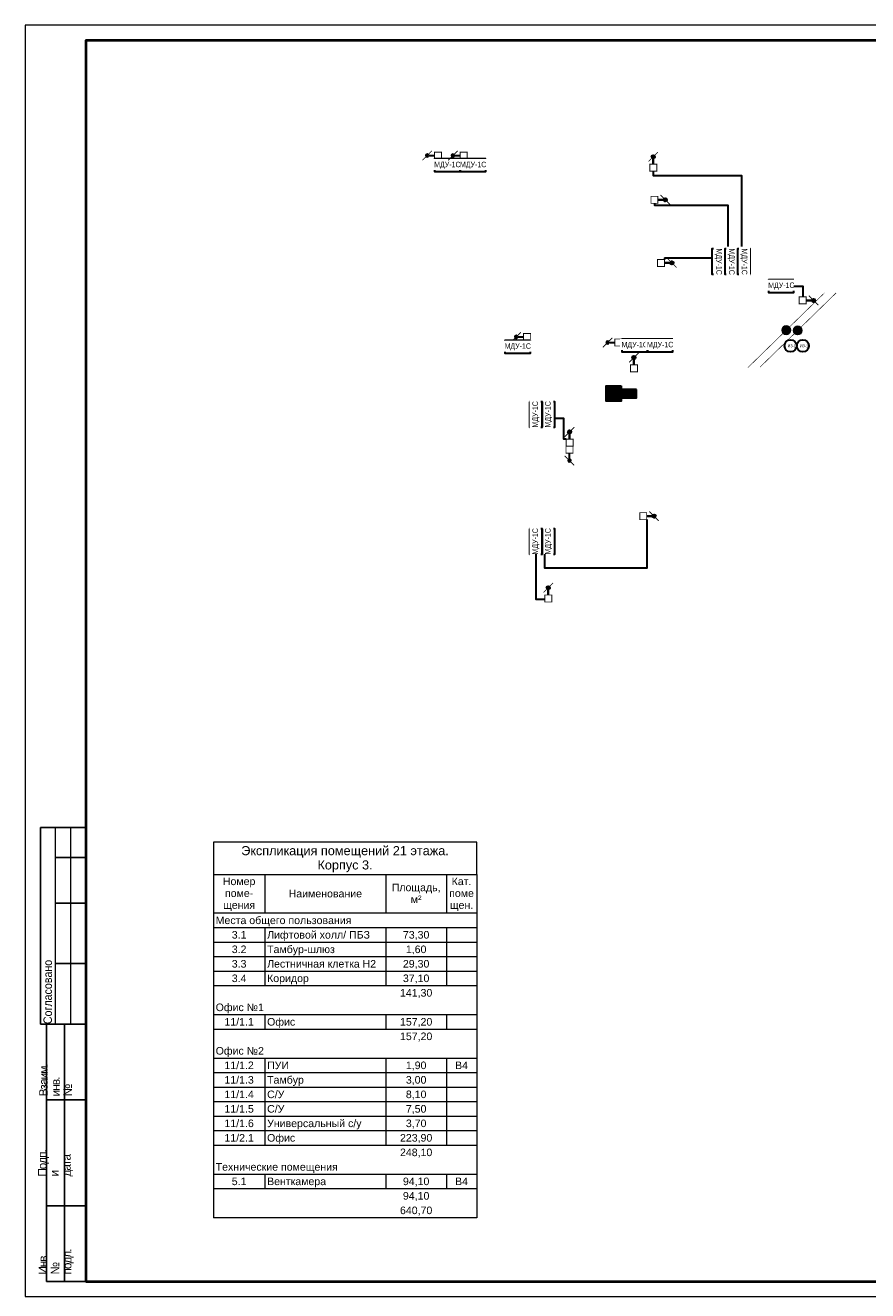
# Model space of a CAD drawing. Header units: millimetres. Extents: x -195178 to 1761886, y 140622 to 301105.
# Tile 99 of 131: x 959185 to 987022, y 224498 to 266305. Entities that reach past the tile are written whole.
import ezdxf
from ezdxf.enums import TextEntityAlignment as Align

# ---------------------------------------------------------------- set-up
doc = ezdxf.new("R2010")
doc.units = ezdxf.units.MM
doc.set_wipeout_variables(frame=1)
for name, color, linetype, lineweight in [('_АПС_Оборудование', 1, 'Continuous', 30), ('A-010-M_LINE-T', 7, 'Continuous', 18), ('format-line3', 7, 'Continuous', 13), ('RC-Извещатели_пожарные', 1, 'Continuous', 30), ('Z-000-P_SCHED', 7, 'Continuous', 20), ('Воздуховоды', 7, 'Continuous', 18), ('ОС', 5, 'Continuous', 25), ('Рамка', 7, 'Continuous', 18), ('СС-011-ПОЖ-СИГНАЛИЗАЦИЯ', 1, 'Continuous', 30), ('УГО АПС и АПЗ$0$_АПС_Оборудование', 1, 'Continuous', 30), ('УГО АПС и АПЗ$0$СС-011-ПОЖ-СИГНАЛИЗАЦИЯ', 1, 'Continuous', 30)]:
    doc.layers.add(name, color=color, linetype=linetype, lineweight=lineweight)
for name, color, linetype in [('EI_HATCH_GALV', 7, 'Continuous'), ('АПС', 5, 'Continuous'), ('ССПС', 5, 'Continuous'), ('формат', 250, 'Continuous')]:
    doc.layers.add(name, color=color, linetype=linetype)
doc.styles.add('1111', font='ARIALN.TTF')
doc.styles.add('Arial', font='arial.ttf', dxfattribs={"width": 0.9, "height": 700})
doc.styles.add('Arial Narrow', font='ARIALN.TTF', dxfattribs={"width": 0.9, "height": 600})
doc.styles.add('Arial_4', font='arial.ttf', dxfattribs={"height": 3})
doc.styles.add('Arial_5', font='arial.ttf', dxfattribs={"height": 2.5})
doc.styles.add('CP.Text', font='arial.ttf')

# ---------------------------------------------------------------- blocks, each defined once
blk = doc.blocks.new('*U29')
for p, q in [((-574, 155), (-589, 155)), ((-589, 90), (-589, 155)), ((-574, 145), (-584, 145)), ((-574, 130), (-584, 130)), ((-574, 110), (-584, 110)), ((-587, 90), (-589, 90)), ((-587, 5), (-587, 90)), ((-574, 90), (-587, 90)), ((-581, 5), (-581, 90)), ((-574, 65), (-587, 65)), ((-574, 30), (-587, 30)), ((-574, 5), (-587, 5))]:
    blk.add_line(p, q)
at = {"color": 0, "lineweight": 0}
blk.add_lwpolyline([(-594, 0), (0, 0), (0, 420), (-594, 420)], close=True, dxfattribs=at)
at = {"lineweight": 40}
blk.add_lwpolyline([(-574, 5), (-5, 5), (-5, 415), (-574, 415)], close=True, dxfattribs=at)
at = {"layer": 'format-line3', "linetype": 'ByBlock'}
for p, q in [((-584, 90), (-584, 155)), ((-579, 90), (-579, 155))]:
    blk.add_line(p, q, dxfattribs=at)
at = {"char_height": 2.8, "width": 0.2, "attachment_point": 4, "rotation": 90, "line_spacing_factor": 0.857143, "style": 'Arial'}
for s, insert in [('{\\W0.45993; }Согласовано', (-586.58, 90)), ('{\\W0.62543;\\T0.75; \\W1;Взаим. инв. №}', (-584, 66.14)), ('{\\W0.5838;\\T0.8; \\W1;Подп. и дата}', (-584, 39.63)), ('{\\W0.5838;\\T0.8; \\W1;Инв. № подл.}', (-583.77, 7.25))]:
    blk.add_mtext(s, dxfattribs=dict(at, insert=insert))
at = {"style": 'Arial', "width": 0.9, "flags": 8}
blk.add_attdef('FORMAT', (-36.87, 1.26), '', height=2.8, dxfattribs=at)
blk = doc.blocks.new('озк_пр')
at = {"layer": 'УГО АПС и АПЗ$0$_АПС_Оборудование', "ltscale": 200}
h = blk.add_hatch(color=1, dxfattribs=at)
h.dxf.hatch_style = 1
h.paths.add_polyline_path([(468761, -41723, 1), (468650, -41723, 1)])
at = {"color": 1, "const_width": 29.5}
blk.add_lwpolyline([(468549, -41567), (468666, -41684)], dxfattribs=at)
at = {"layer": 'УГО АПС и АПЗ$0$_АПС_Оборудование', "color": 1, "lineweight": 35, "ltscale": 200}
blk.add_line((468636, -41723), (468463, -41723), dxfattribs=at)
at = {"layer": 'УГО АПС и АПЗ$0$_АПС_Оборудование', "color": 1, "const_width": 29.5}
blk.add_lwpolyline([(468233, -41839), (468463, -41839), (468463, -41608), (468232, -41608)], close=True, dxfattribs=at)
blk.add_lwpolyline([(468745, -41762), (468862, -41880)], dxfattribs=at)
at = {"layer": 'УГО АПС и АПЗ$0$_АПС_Оборудование', "color": 1}
blk.add_circle((468706, -41723), 55.4, dxfattribs=at)
blk = doc.blocks.new('пд_выт')
at = {"layer": 'Воздуховоды', "true_color": 0xcd6928}
h = blk.add_hatch(color=32, dxfattribs=at)
h.dxf.hatch_style = 1
h.paths.add_polyline_path([(468770, -40558, 1), (468659, -40558, 1)])
at = {"layer": 'Воздуховоды', "color": 32, "lineweight": 30, "true_color": 0xcd6928}
blk.add_line((468645, -40558), (468472, -40558), dxfattribs=at)
at = {"layer": 'Воздуховоды', "color": 32, "true_color": 0xcd6928, "const_width": 29.5}
blk.add_lwpolyline([(468242, -40674), (468472, -40673), (468472, -40443), (468241, -40443)], close=True, dxfattribs=at)
for points in [[(468558, -40401), (468675, -40519)], [(468754, -40597), (468871, -40714)]]:
    blk.add_lwpolyline(points, dxfattribs=at)
at = {"layer": 'Воздуховоды', "color": 32, "true_color": 0xcd6928}
blk.add_circle((468715, -40558), 55.4, dxfattribs=at)
blk = doc.blocks.new('пд_пр')
at = {"layer": 'Воздуховоды', "true_color": 0x008800}
h = blk.add_hatch(color=96, dxfattribs=at)
h.dxf.hatch_style = 1
h.paths.add_polyline_path([(468765, -40912, 1), (468654, -40912, 1)])
at = {"layer": 'Воздуховоды', "color": 96, "lineweight": 30, "true_color": 0x008800}
blk.add_line((468640, -40912), (468467, -40912), dxfattribs=at)
at = {"layer": 'Воздуховоды', "color": 96, "true_color": 0x008800, "const_width": 29.5}
blk.add_lwpolyline([(468237, -41028), (468468, -41028), (468467, -40797), (468237, -40797)], close=True, dxfattribs=at)
for points in [[(468553, -40755), (468671, -40873)], [(468749, -40951), (468867, -41069)]]:
    blk.add_lwpolyline(points, dxfattribs=at)
at = {"layer": 'Воздуховоды', "color": 96, "true_color": 0x008800}
blk.add_circle((468710, -40912), 55.4, dxfattribs=at)
blk = doc.blocks.new('УДП')
at = {"color": 30}
blk.add_wipeout([(324223, -148669), (324222, -149169), (323722, -149169), (323723, -148669)], dxfattribs=at).dxf.layer = 'RC-Извещатели_пожарные'
blk.add_wipeout([(323722, -149169), (323723, -148669), (324223, -148669), (324222, -149169)], dxfattribs=at).dxf.layer = 'RC-Извещатели_пожарные'
at = {"layer": 'EI_HATCH_GALV', "lineweight": 30, "true_color": 0xffffff}
h = blk.add_hatch(color=7, dxfattribs=at)
h.dxf.hatch_style = 1
h.paths.add_polyline_path([(324223, -148669), (324222, -149169), (323722, -149169), (323723, -148669)])
at = {"layer": 'RC-Извещатели_пожарные', "color": 30, "ltscale": 30}
blk.add_lwpolyline([(324223, -148669), (324222, -149169), (323722, -149169), (323723, -148669)], close=True, dxfattribs=at)
at = {"layer": 'RC-Извещатели_пожарные', "color": 30, "ltscale": 30, "const_width": 37.5}
blk.add_lwpolyline([(323823, -148769, 1), (324123, -148769, 1)], format="xyb", dxfattribs=at)
blk.add_lwpolyline([(323972, -148919), (323972, -149069)], dxfattribs=at)
at = {"color": 30, "lineweight": 30, "style": 'Arial Narrow', "width": 0.9}
blk.add_text('ДУ', height=100, dxfattribs=at).set_placement((323814, -149078), align=Align.MIDDLE_CENTER)
blk = doc.blocks.new('_МДУ')
at = {"color": 1}
blk.add_wipeout([(-350, 175), (350, 175), (350, -175), (-350, -175)], dxfattribs=at)
at = {"layer": 'АПС', "color": 1, "lineweight": 30, "ltscale": 200}
blk.add_lwpolyline([(350, 175), (-350, 175), (-350, -175), (350, -175)], close=True, dxfattribs=at)
at = {"layer": 'АПС', "color": 0, "lineweight": 30, "ltscale": 200, "insert": (3, 0), "char_height": 150, "width": 668.29, "attachment_point": 5, "style": 'Arial Narrow', "bg_fill": 2}
blk.add_mtext('МДУ-1C', dxfattribs=at)
blk = doc.blocks.new('озк_выт')
at = {"layer": 'УГО АПС и АПЗ$0$_АПС_Оборудование', "ltscale": 200}
h = blk.add_hatch(color=5, dxfattribs=at)
h.dxf.hatch_style = 1
h.paths.add_polyline_path([(468756, -41333, 1), (468645, -41333, 1)])
at = {"color": 5, "const_width": 29.5}
blk.add_lwpolyline([(468544, -41177), (468661, -41294)], dxfattribs=at)
at = {"layer": 'УГО АПС и АПЗ$0$_АПС_Оборудование', "color": 5, "lineweight": 35, "ltscale": 200}
blk.add_line((468631, -41333), (468458, -41334), dxfattribs=at)
at = {"layer": 'УГО АПС и АПЗ$0$_АПС_Оборудование', "color": 5, "const_width": 29.5}
blk.add_lwpolyline([(468227, -41449), (468458, -41449), (468458, -41218), (468227, -41218)], close=True, dxfattribs=at)
blk.add_lwpolyline([(468740, -41373), (468857, -41490)], dxfattribs=at)
at = {"layer": 'УГО АПС и АПЗ$0$_АПС_Оборудование', "color": 5}
blk.add_circle((468700, -41333), 55.4, dxfattribs=at)
blk = doc.blocks.new('авфывыа')
at = {"lineweight": 40, "ltscale": 2, "true_color": 0xffffff}
h = blk.add_hatch(color=7, dxfattribs=at)
h.dxf.hatch_style = 1
h.paths.add_polyline_path([(287340, 199933), (287843, 199933), (287843, 200201), (287340, 200201)])
at = {"layer": 'ОС', "color": 1, "lineweight": 30}
blk.add_lwpolyline([(287843, 200201), (287340, 200201), (287340, 199933), (287843, 199933)], close=True, dxfattribs=at)
at = {"layer": 'ССПС', "color": 1, "lineweight": -2, "ltscale": 1000, "style": '1111', "width": 0.8}
blk.add_text('АМ-1', height=151, dxfattribs=at).set_placement((287425, 199988))
blk = doc.blocks.new('*U83')
h = blk.add_hatch(color=256)
edge = h.paths.add_edge_path()
edge.add_arc((0, 0), 38.7, 0, 360)
for points in [[(348, 348, 0, 50, 0), (206, 206, 5, 5, 0), (0, 0, 5, 5, 0)], [(0, 0, 0, 50, 0), (-141, -141, 5, 5, 0), (-348, -348, 5, 5, 0)]]:
    blk.add_lwpolyline(points, format="xyseb")
blk.add_circle((0, 0), 38.7)
blk = doc.blocks.new('*U80')
h = blk.add_hatch(color=256)
edge = h.paths.add_edge_path()
edge.add_arc((0, 0), 38.7, 0, 360)
for points in [[(0, 0, 0, 50, 0), (141, 141, 5, 5, 0), (348, 348, 5, 5, 0)], [(-348, -348, 0, 50, 0), (-206, -206, 5, 5, 0), (0, 0, 5, 5, 0)]]:
    blk.add_lwpolyline(points, format="xyseb")
blk.add_circle((0, 0), 38.7)
blk = doc.blocks.new('ИЗ-1')
blk.add_wipeout([(469979, -66893), (470179, -67093), (470379, -66893), (470179, -66693)])
blk.add_circle((470179, -66893), 200)
at = {"layer": 'УГО АПС и АПЗ$0$СС-011-ПОЖ-СИГНАЛИЗАЦИЯ', "color": 1, "style": 'CP.Text', "width": 0.8}
blk.add_text('ИЗ-1', height=90, dxfattribs=at).set_placement((470079, -66939))

msp = doc.modelspace()

# ---------------------------------------------------------------- linework, layer by layer
at = {"layer": 'A-010-M_LINE-T'}
for p, q in [((965401, 239312), (965401, 238253)), ((974101, 239312), (965401, 239312)), ((974101, 238253), (974101, 239312)), ((965401, 238253), (965401, 226903)), ((965401, 238253), (974101, 238253)), ((967101, 238253), (967101, 236966)), ((971101, 238253), (971101, 236966)), ((973101, 238253), (973101, 236966)), ((974101, 238253), (974101, 226903)), ((967101, 236966), (965401, 236966)), ((971101, 236966), (967101, 236966)), ((973101, 236966), (971101, 236966)), ((974101, 236966), (973101, 236966)), ((967101, 236487), (965401, 236487)), ((971101, 236487), (967101, 236487)), ((967101, 236487), (967101, 236007)), ((973101, 236487), (971101, 236487)), ((971101, 236487), (971101, 236007)), ((974101, 236487), (973101, 236487)), ((973101, 236487), (973101, 236007)), ((967101, 236007), (965401, 236007)), ((971101, 236007), (967101, 236007)), ((967101, 236007), (967101, 235528)), ((973101, 236007), (971101, 236007)), ((971101, 236007), (971101, 235528)), ((974101, 236007), (973101, 236007)), ((973101, 236007), (973101, 235528)), ((967101, 235528), (965401, 235528)), ((971101, 235528), (967101, 235528)), ((967101, 235528), (967101, 235049)), ((973101, 235528), (971101, 235528)), ((971101, 235528), (971101, 235049)), ((974101, 235528), (973101, 235528)), ((973101, 235528), (973101, 235049)), ((967101, 235049), (965401, 235049)), ((971101, 235049), (967101, 235049)), ((967101, 235049), (967101, 234570)), ((973101, 235049), (971101, 235049)), ((971101, 235049), (971101, 234570)), ((974101, 235049), (973101, 235049)), ((973101, 235049), (973101, 234570)), ((967101, 234570), (965401, 234570)), ((971101, 234570), (967101, 234570)), ((973101, 234570), (971101, 234570)), ((974101, 234570), (973101, 234570)), ((967101, 233611), (965401, 233611)), ((971101, 233611), (967101, 233611)), ((967101, 233611), (967101, 233132)), ((973101, 233611), (971101, 233611)), ((971101, 233611), (971101, 233132)), ((974101, 233611), (973101, 233611)), ((973101, 233611), (973101, 233132)), ((967101, 233132), (965401, 233132)), ((971101, 233132), (967101, 233132)), ((973101, 233132), (971101, 233132)), ((974101, 233132), (973101, 233132)), ((967101, 232174), (965401, 232174)), ((971101, 232174), (967101, 232174)), ((967101, 232174), (967101, 231695)), ((973101, 232174), (971101, 232174)), ((971101, 232174), (971101, 231695)), ((974101, 232174), (973101, 232174)), ((973101, 232174), (973101, 231695)), ((967101, 231695), (965401, 231695)), ((971101, 231695), (967101, 231695)), ((967101, 231695), (967101, 231216)), ((973101, 231695), (971101, 231695)), ((971101, 231695), (971101, 231216)), ((974101, 231695), (973101, 231695)), ((973101, 231695), (973101, 231216)), ((967101, 231216), (965401, 231216)), ((971101, 231216), (967101, 231216)), ((967101, 231216), (967101, 230736)), ((973101, 231216), (971101, 231216)), ((971101, 231216), (971101, 230736)), ((974101, 231216), (973101, 231216)), ((973101, 231216), (973101, 230736)), ((967101, 230736), (965401, 230736)), ((971101, 230736), (967101, 230736)), ((967101, 230736), (967101, 230257)), ((973101, 230736), (971101, 230736)), ((971101, 230736), (971101, 230257)), ((974101, 230736), (973101, 230736)), ((973101, 230736), (973101, 230257)), ((967101, 230257), (965401, 230257)), ((971101, 230257), (967101, 230257)), ((967101, 230257), (967101, 229778)), ((973101, 230257), (971101, 230257)), ((971101, 230257), (971101, 229778)), ((974101, 230257), (973101, 230257)), ((973101, 230257), (973101, 229778)), ((967101, 229778), (965401, 229778)), ((971101, 229778), (967101, 229778)), ((967101, 229778), (967101, 229299)), ((973101, 229778), (971101, 229778)), ((971101, 229778), (971101, 229299)), ((974101, 229778), (973101, 229778)), ((973101, 229778), (973101, 229299)), ((967101, 229299), (965401, 229299)), ((971101, 229299), (967101, 229299)), ((973101, 229299), (971101, 229299)), ((974101, 229299), (973101, 229299)), ((967101, 228340), (965401, 228340)), ((971101, 228340), (967101, 228340)), ((967101, 228340), (967101, 227861)), ((973101, 228340), (971101, 228340)), ((971101, 228340), (971101, 227861)), ((974101, 228340), (973101, 228340)), ((973101, 228340), (973101, 227861)), ((967101, 227861), (965401, 227861)), ((971101, 227861), (967101, 227861)), ((973101, 227861), (971101, 227861)), ((974101, 227861), (973101, 227861)), ((974101, 226903), (965401, 226903))]:
    msp.add_line(p, q, dxfattribs=at)
at = {"layer": 'Рамка'}
msp.add_lwpolyline([(961185, 224805), (1018085, 224805), (1018085, 265805), (961185, 265805)], close=True, dxfattribs=at)
at = {"layer": 'СС-011-ПОЖ-СИГНАЛИЗАЦИЯ', "color": 30, "lineweight": 30, "ltscale": 100}
msp.add_lwpolyline([(980311, 258626), (980311, 258570)], dxfattribs=at)

# ---------------------------------------------------------------- block references
at = {"layer": 'СС-011-ПОЖ-СИГНАЛИЗАЦИЯ', "lineweight": 30, "xscale": -1}
for name, p in [('пд_выт', (1441178, 302559)), ('пд_выт', (1444117, 296565)), ('пд_пр', (1447137, 296737))]:
    msp.add_blockref(name, p, dxfattribs=at)
at = {"layer": 'СС-011-ПОЖ-СИГНАЛИЗАЦИЯ', "lineweight": 30, "rotation": 90}
for p in [(938213, -206744), (935448, -215834), (934745, -220982)]:
    msp.add_blockref('озк_пр', p, dxfattribs=at)
at = {"layer": 'СС-011-ПОЖ-СИГНАЛИЗАЦИЯ', "lineweight": 30}
for p in [(511633, 301873), (511853, 299788), (516533, 298550), (511262, 291422)]:
    msp.add_blockref('озк_выт', p, dxfattribs=at)
at = {"layer": 'СС-011-ПОЖ-СИГНАЛИЗАЦИЯ', "lineweight": 30, "xscale": -1, "rotation": 90}
msp.add_blockref('пд_выт', (936611, 720639), dxfattribs=at)
at = {"layer": 'формат', "xscale": 100, "yscale": 100, "zscale": 100}
msp.add_blockref('*U29', (1018585, 224305), dxfattribs=at)

# ---------------------------------------------------------------- texts
at = {"layer": 'Z-000-P_SCHED', "line_spacing_factor": 0.941778}
for s, insert, char_height, width, attachment_point, style in [('Экспликация помещений 21 этажа. \\PКорпус 3.', (969751, 239186), 300, 9945.56, 2, 'Arial_4'), ('Номер\\Pпоме-\\Pщения', (966251, 238148), 250, 1285.52, 2, 'Arial_5'), ('Площадь,\\Pм\\fArial|b0|i0|c238|p34|;²', (972101, 237946), 250, 1925.21, 2, 'Arial_5'), ('Кат.\\Pпоме\\Pщен.', (973601, 238148), 250, 979.44, 2, 'Arial_5'), ('Наименование', (969101, 237744), 250, 2895.47, 2, 'Arial_5'), ('Места общего пользования', (965476, 236860), 250, 5356.32, 1, 'Arial_5'), ('3.1', (966251, 236381), 250, 581.54, 2, 'Arial_5'), ('Лифтовой холл/ ПБЗ', (967176, 236381), 250, 4052.44, 1, 'Arial_5'), ('73,30', (972101, 236381), 250, 1046.78, 2, 'Arial_5'), ('3.2', (966251, 235902), 250, 581.54, 2, 'Arial_5'), ('Тамбур-шлюз', (967176, 235902), 250, 2659.79, 1, 'Arial_5'), ('1,60', (972101, 235902), 250, 814.16, 2, 'Arial_5'), ('3.3', (966251, 235423), 250, 581.54, 2, 'Arial_5'), ('Лестничная клетка Н2', (967176, 235423), 250, 4300.36, 1, 'Arial_5'), ('29,30', (972101, 235423), 250, 1046.78, 2, 'Arial_5'), ('3.4', (966251, 234944), 250, 581.54, 2, 'Arial_5'), ('Коридор', (967176, 234944), 250, 1646.69, 1, 'Arial_5'), ('37,10', (972101, 234944), 250, 1046.78, 2, 'Arial_5'), ('141,30', (972101, 234464), 250, 1279.39, 2, 'Arial_5'), ('Офис №1', (965476, 233985), 250, 1903.79, 1, 'Arial_5'), ('11/1.1', (966251, 233506), 250, 1163.09, 2, 'Arial_5'), ('Офис', (967176, 233506), 250, 1107.99, 1, 'Arial_5'), ('157,20', (972101, 233506), 250, 1279.39, 2, 'Arial_5'), ('157,20', (972101, 233027), 250, 1279.39, 2, 'Arial_5'), ('Офис №2', (965476, 232548), 250, 1903.79, 1, 'Arial_5'), ('11/1.2', (966251, 232069), 250, 1163.09, 2, 'Arial_5'), ('ПУИ', (967176, 232069), 250, 863.13, 1, 'Arial_5'), ('1,90', (972101, 232069), 250, 814.16, 2, 'Arial_5'), ('B4', (973601, 232069), 250, 511.15, 2, 'Arial_5'), ('Тамбур', (967176, 231589), 250, 1444.68, 1, 'Arial_5'), ('11/1.3', (966251, 231589), 250, 1163.09, 2, 'Arial_5'), ('3,00', (972101, 231589), 250, 814.16, 2, 'Arial_5'), ('11/1.4', (966251, 231110), 250, 1163.09, 2, 'Arial_5'), ('С/У', (967176, 231110), 250, 679.49, 1, 'Arial_5'), ('8,10', (972101, 231110), 250, 814.16, 2, 'Arial_5'), ('11/1.5', (966251, 230631), 250, 1163.09, 2, 'Arial_5'), ('С/У', (967176, 230631), 250, 679.49, 1, 'Arial_5'), ('7,50', (972101, 230631), 250, 814.16, 2, 'Arial_5'), ('11/1.6', (966251, 230152), 250, 1163.09, 2, 'Arial_5'), ('Универсальный с/у', (967176, 230152), 250, 3712.69, 1, 'Arial_5'), ('3,70', (972101, 230152), 250, 814.16, 2, 'Arial_5'), ('11/2.1', (966251, 229673), 250, 1163.09, 2, 'Arial_5'), ('Офис', (967176, 229673), 250, 1107.99, 1, 'Arial_5'), ('223,90', (972101, 229673), 250, 1279.39, 2, 'Arial_5'), ('248,10', (972101, 229193), 250, 1279.39, 2, 'Arial_5'), ('Технические помещения', (965476, 228714), 250, 4823.75, 1, 'Arial_5'), ('5.1', (966251, 228235), 250, 581.54, 2, 'Arial_5'), ('Венткамера', (967176, 228235), 250, 2332.29, 1, 'Arial_5'), ('94,10', (972101, 228235), 250, 1046.78, 2, 'Arial_5'), ('B4', (973601, 228235), 250, 511.15, 2, 'Arial_5'), ('94,10', (972101, 227756), 250, 1046.78, 2, 'Arial_5'), ('640,70', (972101, 227277), 250, 1279.39, 2, 'Arial_5')]:
    msp.add_mtext(s, dxfattribs=dict(at, insert=insert, char_height=char_height, width=width, attachment_point=attachment_point, style=style))

# ---------------------------------------------------------------- next in the draw order: block references
at = {"layer": '_АПС_Оборудование', "color": 0, "lineweight": 30, "xscale": 1.2, "yscale": 1.2, "zscale": 1.2}
for p in [(973130, 261681), (984166, 257691), (975455, 255681), (979321, 255730)]:
    msp.add_blockref('_МДУ', p, dxfattribs=at)
for p, rotation in [((982087, 258499), 270), ((976479, 253449), 90), ((976479, 249253), 90)]:
    msp.add_blockref('_МДУ', p, dxfattribs=dict(at, rotation=rotation))
at = {"layer": 'СС-011-ПОЖ-СИГНАЛИЗАЦИЯ', "lineweight": 30}
msp.add_blockref('УДП', (654654, 403060), dxfattribs=at)

# ---------------------------------------------------------------- next in the draw order: linework, layer by layer
at = {"layer": 'СС-011-ПОЖ-СИГНАЛИЗАЦИЯ', "color": 30, "lineweight": 30, "ltscale": 100}
for points in [[(979937, 261489), (979937, 261341), (982855, 261341), (982855, 258919)], [(979976, 260424), (979976, 260359), (982402, 260359), (982402, 258919)], [(980311, 258626), (981875, 258626)], [(984586, 257686), (984877, 257686), (984878, 257332)], [(977056, 252629), (976980, 252629), (976980, 253309), (976689, 253309)]]:
    msp.add_lwpolyline(points, dxfattribs=at)

# ---------------------------------------------------------------- next in the draw order: block references
at = {"xscale": 3.600000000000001, "yscale": 3.600000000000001, "zscale": 3.600000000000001, "rotation": 359.2880171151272}
for name, p in [('*U83', (984332, 256233)), ('*U80', (984709, 256225))]:
    msp.add_blockref(name, p, dxfattribs=at)
at = {"color": 6}
msp.add_blockref('авфывыа', (691534, 54067), dxfattribs=at)
at = {"layer": '_АПС_Оборудование', "color": 0, "lineweight": 30, "xscale": 1.2, "yscale": 1.2, "zscale": 1.2}
msp.add_blockref('_МДУ', (980161, 255730), dxfattribs=at)
at = {"layer": '_АПС_Оборудование', "color": 0, "lineweight": 30, "xscale": 1.2, "yscale": 1.2, "zscale": 1.2, "rotation": 90}
for p in [(976059, 253449), (976059, 249253)]:
    msp.add_blockref('_МДУ', p, dxfattribs=at)
at = {"layer": 'СС-011-ПОЖ-СИГНАЛИЗАЦИЯ', "lineweight": 30, "xscale": -1}
msp.add_blockref('пд_выт', (1442028, 302559), dxfattribs=at)
at = {"layer": 'СС-011-ПОЖ-СИГНАЛИЗАЦИЯ', "lineweight": 30, "rotation": 90}
msp.add_blockref('озк_пр', (937573, -213376), dxfattribs=at)

# ---------------------------------------------------------------- next in the draw order: linework, layer by layer
at = {"layer": 'СС-011-ПОЖ-СИГНАЛИЗАЦИЯ', "color": 30, "lineweight": 30, "ltscale": 100}
for points in [[(979720, 249973), (979720, 248374), (976356, 248374), (976356, 248833)], [(976059, 248833), (976059, 247349), (976353, 247349)]]:
    msp.add_lwpolyline(points, dxfattribs=at)

# ---------------------------------------------------------------- next in the draw order: block references
at = {"layer": '_АПС_Оборудование', "color": 0, "lineweight": 30, "xscale": 1.2, "yscale": 1.2, "zscale": 1.2}
msp.add_blockref('_МДУ', (973980, 261681), dxfattribs=at)
at = {"layer": '_АПС_Оборудование', "color": 0, "lineweight": 30, "xscale": 1.2, "yscale": 1.2, "zscale": 1.2, "rotation": 270}
msp.add_blockref('_МДУ', (982507, 258499), dxfattribs=at)
at = {"layer": 'RC-Извещатели_пожарные', "lineweight": 30}
msp.add_blockref('ИЗ-1', (514701, 322609), dxfattribs=at)

# ---------------------------------------------------------------- next in the draw order: block references
at = {"layer": '_АПС_Оборудование', "color": 0, "lineweight": 30, "xscale": 1.2, "yscale": 1.2, "zscale": 1.2, "rotation": 270}
msp.add_blockref('_МДУ', (982927, 258499), dxfattribs=at)
at = {"layer": 'RC-Извещатели_пожарные', "lineweight": 30}
msp.add_blockref('ИЗ-1', (514295, 322609), dxfattribs=at)

doc.saveas('drawing.dxf')
